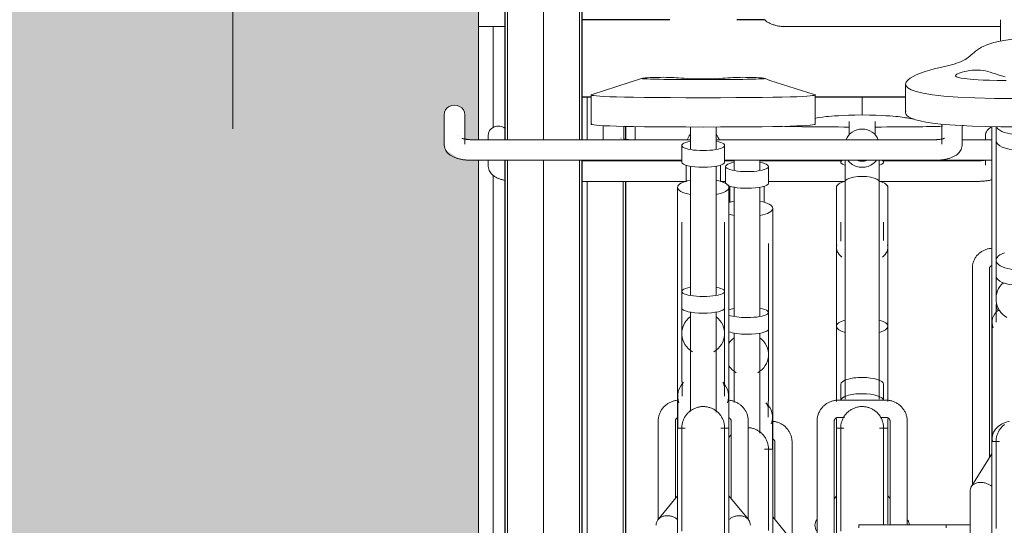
# Model space of a CAD drawing. Extents: x 50445 to 145605, y -10968 to 41989.
# Tile 234 of 256: x 96447 to 97595, y -1222 to -633. Entities that reach past the tile are written whole.
import ezdxf

# ---------------------------------------------------------------- set-up
doc = ezdxf.new("R2010")
doc.units = 0
doc.header["$LTSCALE"] = 414.30304
doc.header["$MEASUREMENT"] = 0
for name, pattern in [('gestippeld_2_', [6.35, 3.175, -3.175]), ('hartlijn-fijn', [6, 4, -1, 0, -1]), ('stramien', [22.225, 12.7, -3.175, 3.175, -3.175])]:
    doc.linetypes.add(name, pattern=pattern)
for name, color, linetype, lineweight in [('A-EQPM', 6, 'CONTINUOUS', 18), ('A-GENM', 6, 'CONTINUOUS', 18), ('S-BEAM', 4, 'CONTINUOUS', 18), ('S-COLS', 6, 'CONTINUOUS', 18), ('S-COLS-HIDN', 5, 'gestippeld_2_', 18), ('S-GRID', 1, 'CONTINUOUS', 18)]:
    doc.layers.add(name, color=color, linetype=linetype, lineweight=lineweight)

# ---------------------------------------------------------------- blocks, each defined once
blk = doc.blocks.new('42_KA leemstuc betonkolomafwerking - Type-V74-plotview doorsnede C C  -  1 op 100')
at = {"layer": 'A-GENM'}
h = blk.add_hatch(color=256, dxfattribs=at)
h.paths.add_polyline_path([(15248.7, -2480), (15802.7, -2480), (15802.7, -1463.7), (15783, -1462.6), (15779.8, -1461.4), (15766.3, -1452.9), (15764.4, -1450.6), (15763.6, -1444.9), (15762.8, -1434.1), (15763.2, -1407.8), (15766.3, -1402.8), (15771.7, -1399.9), (15777.9, -1399.9), (15783.3, -1402.8), (15786.4, -1407.8), (15786.8, -1410.7), (15786.8, -1439), (15794.8, -1439.8), (15802.7, -1439.8), (15802.7, -332.8), (15783, -331.7), (15779.8, -330.5), (15766.3, -322), (15764.4, -319.7), (15763.6, -314), (15762.8, -298.2), (15763.2, -276.9), (15766.3, -271.9), (15771.7, -268.9), (15777.9, -268.9), (15783.3, -271.9), (15786.4, -276.9), (15786.8, -279.8), (15786.8, -308.1), (15794.8, -308.9), (15802.7, -308.9), (15802.7, 530), (15248.7, 530), (15248.7, -2444.3)], flags=0)
h.paths.add_polyline_path([(15778.4, -1435.8), (15780.8, -1435.2), (15778.3, -1435.2)], flags=0)
h.paths.add_polyline_path([(15778.4, -304.9), (15780.8, -304.3), (15778.3, -304.3)], flags=0)
for p, q in [((15802.7, -332.7), (15802.7, -1439.8)), ((15802.7, -1463.6), (15802.7, -2480))]:
    blk.add_line(p, q, dxfattribs=at)
blk = doc.blocks.new('97_KA_gestapelde fietsenstalling 8 fietsen 1600x1900 - Type-V118-plotview doorsnede C C  -  1 op 100')
at = {"layer": 'A-EQPM'}
blk.add_line((15802.7, -1308.1), (15833.6, -1308.1), dxfattribs=at)
at = {"layer": 'S-COLS', "linetype": 'hartlijn-fijn'}
for p, q in [((15820, -1308.1), (15820, -1425.4)), ((15820, -1480.9), (15820, -2160))]:
    blk.add_line(p, q, dxfattribs=at)
blk = doc.blocks.new('97_KA_gestapelde fietsenstalling 8 fietsen 1600x1900 - Type-V119-plotview doorsnede C C  -  1 op 100')
at = {"layer": 'A-EQPM'}
for p, q in [((15985.4, -1424.5), (15985.4, -1439.8)), ((15813.9, -1435.2), (15813.9, -1439.9)), ((16393.9, -1435.2), (16393.9, -1440)), ((15813.9, -1463.6), (15813.9, -1469.4)), ((16039.8, -1464.3), (15923.5, -1464.3)), ((16100.9, -1464.3), (16089.7, -1464.3)), ((16100.9, -1463.7), (16100.9, -1475.7)), ((16225.1, -1464.3), (16130.8, -1464.3)), ((16130.9, -1475.7), (16130.9, -1463.7)), ((16385.9, -1464.3), (16275, -1464.3)), ((16393.9, -1463.6), (16393.9, -1469.4)), ((16090.9, -1471), (16090.9, -1490.4)), ((16140.9, -1490.4), (16140.9, -1471)), ((15923.5, -1488.3), (16044.9, -1488.3)), ((16085.1, -1488.3), (16090.9, -1488.3)), ((16140.8, -1488.3), (16229.8, -1488.3)), ((16270.3, -1488.3), (16385.9, -1488.3)), ((16100.9, -1495.1), (16100.9, -1645.3)), ((16130.9, -1645.3), (16130.9, -1495.1)), ((16096.4, -1511.9), (16095.9, -1513.1)), ((16145.9, -1622), (16145.9, -1519.8)), ((16140.9, -1641), (16140.9, -1560.5)), ((16145.9, -1800.1), (16145.9, -1589.3)), ((16140.9, -1660.4), (16140.9, -1641)), ((16140.9, -1690), (16140.9, -1660.4)), ((16100.9, -1665.1), (16100.9, -1745.9)), ((16130.9, -1781.5), (16130.9, -1665.1)), ((16140.9, -1741.9), (16140.9, -1690)), ((16140.9, -1741.9), (16140.9, -1734.4)), ((16140.6, -1763), (16140.6, -1747.8)), ((16145.6, -1800.1), (16145.6, -1763)), ((16145.9, -1800.1), (16136.3, -1800.1)), ((16145.9, -1800.1), (16145.9, -2104.9)), ((16148.4, -1791.8), (16148.4, -1882.2)), ((16168.4, -1906.7), (16168.4, -1791.8)), ((16168.5, -1906.8), (16145.9, -1879.2)), ((16376.2, -1888.3), (16348, -1888.3))]:
    blk.add_line(p, q, dxfattribs=at)
at = {"layer": 'A-EQPM', "flags": 128}
for points in [[(16392.4, -1463.8), (16391.9, -1463.9), (16391.3, -1463.9), (16390.8, -1464), (16390.2, -1464.1), (16389.6, -1464.1), (16388.9, -1464.2), (16388.3, -1464.2), (16387.7, -1464.2), (16387.1, -1464.3), (16386.4, -1464.3), (16385.9, -1464.3)], [(15813.9, -1469.4), (15814, -1471.1), (15814.3, -1472.7), (15814.7, -1474.2), (15815.3, -1475.6), (15816, -1476.9), (15816.7, -1478), (15817.5, -1479), (15818.3, -1479.9), (15819.1, -1480.7), (15819.9, -1481.4), (15820.8, -1482), (15821.6, -1482.6), (15822.4, -1483.1), (15823.2, -1483.6), (15824, -1484), (15824.8, -1484.4), (15825.7, -1484.8), (15826.5, -1485.1), (15827.3, -1485.4), (15828.2, -1485.7), (15829, -1486), (15829.9, -1486.2), (15830.8, -1486.5), (15831.6, -1486.7), (15832.5, -1486.9), (15833.4, -1487.1)], [(16401, -1486.5), (16400.2, -1486.7), (16399.3, -1486.9), (16398.4, -1487.1), (16397.5, -1487.3), (16396.6, -1487.4), (16395.7, -1487.6), (16394.7, -1487.7), (16393.8, -1487.8), (16392.9, -1487.9), (16391.9, -1488), (16391, -1488.1), (16390, -1488.1), (16389, -1488.2), (16388.1, -1488.2), (16387.1, -1488.3), (16386.2, -1488.3), (16385.9, -1488.3)], [(16095.9, -1494.6), (16095.9, -1495.7), (16095.9, -1496.8), (16095.9, -1497.9), (16095.9, -1499), (16095.9, -1500.2), (16095.9, -1501.3), (16095.9, -1502.5), (16095.9, -1503.6), (16095.9, -1504.8), (16095.9, -1506), (16095.9, -1507.1), (16095.9, -1508.3), (16095.9, -1509.4), (16095.9, -1510.6), (16095.9, -1511.7), (16095.9, -1512.8)], [(16135.9, -1512.2), (16135.9, -1511), (16135.9, -1509.9), (16135.9, -1508.8), (16135.9, -1507.6), (16135.9, -1506.5), (16135.9, -1505.3), (16135.9, -1504.1), (16135.9, -1503), (16135.9, -1501.8), (16135.9, -1500.7), (16135.9, -1499.5), (16135.9, -1498.4), (16135.9, -1497.3), (16135.9, -1496.1), (16135.9, -1495), (16135.9, -1493.9)], [(16168.4, -1791.8), (16168.4, -1790.8), (16168.3, -1789.8), (16168.2, -1788.8), (16168.1, -1787.9), (16167.9, -1786.9), (16167.6, -1785.9), (16167.4, -1785), (16167.1, -1784), (16166.7, -1783.1), (16166.3, -1782.2), (16165.9, -1781.3), (16165.5, -1780.4), (16165, -1779.6), (16164.4, -1778.8), (16163.9, -1777.9), (16163.3, -1777.2), (16162.7, -1776.4), (16162, -1775.7), (16161.3, -1775), (16160.6, -1774.3), (16159.9, -1773.6), (16159.1, -1773), (16158.3, -1772.4), (16157.5, -1771.9), (16156.7, -1771.3), (16155.8, -1770.8), (16155, -1770.4), (16154.1, -1770), (16153.2, -1769.6), (16152.3, -1769.2), (16151.4, -1768.9), (16150.4, -1768.6), (16149.5, -1768.4), (16148.5, -1768.1), (16147.6, -1768), (16146.6, -1767.8), (16145.6, -1767.7)], [(16117.6, -1775.2), (16118.6, -1775.2), (16119.6, -1775.4), (16120.6, -1775.5), (16121.6, -1775.7), (16122.5, -1776), (16123.5, -1776.3), (16124.5, -1776.6), (16125.4, -1777), (16126.3, -1777.4), (16127.2, -1777.8), (16128.1, -1778.3), (16128.9, -1778.8), (16129.8, -1779.3), (16130.6, -1779.9), (16131.4, -1780.5), (16132.2, -1781.1), (16132.9, -1781.8), (16133.6, -1782.5), (16134.3, -1783.2), (16135, -1784), (16135.6, -1784.7), (16136.2, -1785.5), (16136.8, -1786.4), (16137.3, -1787.2), (16137.8, -1788.1), (16138.3, -1789), (16138.7, -1789.9), (16139.1, -1790.8), (16139.5, -1791.7), (16139.8, -1792.7), (16140, -1793.6), (16140.3, -1794.6), (16140.5, -1795.6), (16140.6, -1796.6), (16140.8, -1797.6), (16140.9, -1798.6), (16140.9, -1799.6), (16140.9, -1800.1)], [(16094.7, -1786.8), (16095.3, -1786), (16095.8, -1785.2), (16096.5, -1784.4), (16097.1, -1783.6)], [(16145.9, -1788.2), (16146.1, -1788.3), (16146.3, -1788.4), (16146.4, -1788.5), (16146.6, -1788.6), (16146.8, -1788.7), (16146.9, -1788.8), (16147, -1789), (16147.2, -1789.1), (16147.3, -1789.2), (16147.4, -1789.4), (16147.5, -1789.5), (16147.6, -1789.6), (16147.7, -1789.8), (16147.8, -1789.9), (16147.9, -1790), (16148, -1790.2), (16148.1, -1790.3), (16148.1, -1790.5), (16148.2, -1790.6), (16148.2, -1790.8), (16148.3, -1790.9), (16148.3, -1791.1), (16148.3, -1791.2), (16148.4, -1791.3), (16148.4, -1791.5), (16148.4, -1791.6), (16148.4, -1791.8), (16148.4, -1791.8)], [(16140.9, -1894.9), (16140.9, -1886.2), (16140.9, -1877.9), (16140.9, -1870), (16140.9, -1862.4), (16140.9, -1855.2), (16140.9, -1848.4), (16140.9, -1842), (16140.9, -1836.1), (16140.9, -1830.5), (16140.9, -1825.5), (16140.9, -1820.8), (16140.9, -1816.6), (16140.9, -1812.9), (16140.9, -1809.6), (16140.9, -1806.8), (16140.9, -1804.5), (16140.9, -1802.7), (16140.9, -1801.4), (16140.9, -1800.5), (16140.9, -1800.1), (16140.9, -1800.1)], [(16140.9, -1800.1), (16140.9, -1800.3), (16140.9, -1801.1), (16140.9, -1802.3), (16140.9, -1804), (16140.9, -1806.2)], [(16140.9, -1800.5), (16140.9, -1800.1), (16140.9, -1800.1)]]:
    blk.add_lwpolyline(points, dxfattribs=at)
at = {"layer": 'A-EQPM'}
for centre, major_axis, ratio, start_param, end_param in [((15825.9, -1435.2), (12, 0), 0.939693, 0.860588, 3.141593), ((16405.9, -1435.2), (12, 0), 0.939693, 1.978494, 3.141593), ((16115.9, -1471), (25, 0), 0.237436, 2.220803, 4.712389), ((16115.9, -1471), (25, 0), 0.237436, 4.712389, 7.208051), ((16115.9, -1490.4), (25, 0), 0.237436, 4.712389, 6.283185), ((16115.9, -1490.4), (25, 0), 0.237436, 3.463886, 4.712389), ((16115.9, -1519.8), (30, 0), 0.320127, 2.094395, 2.354815), ((16115.9, -1519.8), (30, 0), 0.320127, 5.235988, 7.330383), ((16115.9, -1519.8), (30, 0), 0.320127, 3.926991, 4.18879), ((16115.9, -1641), (25, 0), 0.237436, 2.219192, 2.579762), ((16115.9, -1641), (25, 0), 0.237436, 4.712389, 7.203975), ((16115.9, -1641), (25, 0), 0.237436, 3.703423, 4.712389), ((16115.9, -1660.4), (25, 0), 0.237436, 3.690158, 4.712389), ((16115.9, -1660.4), (25, 0), 0.237436, 4.712389, 6.283185), ((16115.9, -1690), (25, 0), 0.978148, 2.220803, 2.579762), ((16115.9, -1690), (25, 0), 0.978148, 5.235988, 7.20753), ((16115.9, -1690), (25, 0), 0.978148, 3.703423, 4.18879), ((16115.9, -1763), (29.7, 0), 0.838671, 5.969026, 7.025028), ((16115.9, -1747.8), (24.7, 0), 0.838671, 6.146443, 6.414497)]:
    blk.add_ellipse(centre, major_axis=major_axis, ratio=ratio, start_param=start_param, end_param=end_param, dxfattribs=at)
blk.add_open_spline([(16140.9, -1741.9), (16140.9, -1743.1), (16140.8, -1745.4), (16140.2, -1748.1), (16139.8, -1749.7), (16139.7, -1750.1)], degree=3, knots=[0.5, 0.5, 0.5, 0.5, 0.54166667, 0.58333333, 0.59966448, 0.59966448, 0.59966448, 0.59966448], dxfattribs=at)
at = {"layer": 'S-COLS', "linetype": 'hartlijn-fijn'}
for p, q in [((15929.6, -1389.8), (15929.6, -1440)), ((15929.6, -1488.1), (15929.6, -1947.9))]:
    blk.add_line(p, q, dxfattribs=at)
at = {"layer": 'S-COLS', "lineweight": 25}
for p, q in [((15974.6, -1439.5), (15974.6, -1424.3)), ((15974.6, -1947.9), (15974.6, -1488.1))]:
    blk.add_line(p, q, dxfattribs=at)
at = {"layer": 'S-COLS-HIDN'}
blk.add_line((15971.6, -1488.1), (15971.6, -1947.9), dxfattribs=at)
blk = doc.blocks.new('97_KA_gestapelde fietsenstalling 16 fietsen 1600x2900 - Type-V123-plotview doorsnede C C  -  1 op 100')
at = {"layer": 'A-EQPM'}
for p, q in [((16161.2, -1308.1), (16411.8, -1308.1)), ((15992.8, -1368.4), (15935.4, -1387)), ((16051.7, -1369.6), (16077.9, -1369.6)), ((16300.7, -1375.3), (16300.7, -1408.2)), ((15934.3, -1387.6), (15934.3, -1421.6)), ((16195.3, -1421.6), (16195.3, -1387.6)), ((16250.1, -1410.8), (16250.1, -1389.8)), ((15762.8, -1410.7), (15762.8, -1444.9)), ((15786.8, -1444.9), (15786.8, -1410.7)), ((16235.1, -1418.5), (16235.1, -1433.9)), ((16265.1, -1433.9), (16265.1, -1418.5)), ((16342.8, -1421.5), (16342.8, -1444.9)), ((16366.8, -1444.9), (16366.8, -1423.3)), ((15948.1, -1423.4), (15948.1, -1440)), ((15972.1, -1440.1), (15972.1, -1424.2)), ((16049.8, -1425), (16049.8, -1451.2)), ((16079.8, -1451.2), (16079.8, -1425)), ((16401.2, -1424.5), (16401.2, -1452.3)), ((16401.2, -1424.5), (16401.2, -1791.4)), ((16406.2, -1424.6), (16406.2, -1440.7)), ((16049.8, -1439.8), (15794.8, -1439.8)), ((15968.9, -1438.1), (15969, -1438.1)), ((16334.8, -1439.8), (16079.8, -1439.8)), ((16401.2, -1439.8), (16366.8, -1439.8)), ((16406.2, -1440.7), (16406.2, -1580.2)), ((16039.8, -1446.5), (16039.8, -1466)), ((16089.8, -1466), (16089.8, -1446.5)), ((15794.8, -1463.8), (16039.8, -1463.8)), ((16089.7, -1463.8), (16334.8, -1463.8)), ((16225.1, -1463.7), (16225.1, -1466)), ((16275.1, -1466), (16275.1, -1463.7)), ((16334.8, -1463.8), (16401.2, -1463.8)), ((16049.8, -1470.6), (16049.8, -1620.8)), ((16079.8, -1621.2), (16079.8, -1470.6)), ((16045.3, -1487.4), (16044.8, -1488.7)), ((16230.1, -1488.8), (16230.1, -1741.8)), ((16270.1, -1741.8), (16270.1, -1488.8)), ((16034.8, -1495.3), (16034.8, -1597.5)), ((16094.8, -1597.5), (16094.8, -1495.3)), ((16220.1, -1495.3), (16220.1, -1657.1)), ((16280.1, -1657.1), (16280.1, -1495.3)), ((16039.8, -1536), (16039.8, -1616.5)), ((16089.8, -1616.5), (16089.8, -1536)), ((16225.1, -1536), (16225.1, -1558.1)), ((16275.1, -1557.3), (16275.1, -1536)), ((16034.8, -1564.9), (16034.8, -1775.6)), ((16094.8, -1775.6), (16094.8, -1564.9)), ((16220.1, -1564.9), (16220.1, -1603.4)), ((16280.1, -1603.4), (16280.1, -1564.9)), ((16406.2, -1568.6), (16406.2, -1568.4)), ((16406.2, -1580.2), (16406.2, -1598.3)), ((16378.7, -1588.9), (16378.7, -1841.9)), ((16398.7, -1810), (16398.7, -1588.9)), ((16406.2, -1598.3), (16406.2, -1625.1)), ((16039.8, -1616.5), (16039.8, -1635.9)), ((16089.8, -1635.9), (16089.8, -1616.5)), ((16039.8, -1635.9), (16039.8, -1665.5)), ((16049.8, -1640.6), (16049.8, -1756.2)), ((16079.8, -1757.1), (16079.8, -1640.6)), ((16089.8, -1665.5), (16089.8, -1635.9)), ((16406.5, -1632.6), (16406.5, -1652.3)), ((16401.5, -1652.3), (16401.5, -1787.4)), ((16220.1, -1657.4), (16220.1, -1744.6)), ((16280.1, -1744.6), (16280.1, -1657.4)), ((16039.8, -1665.5), (16039.8, -1717.5)), ((16089.8, -1717.5), (16089.8, -1665.5)), ((16039.8, -1709.9), (16039.8, -1717.5)), ((16089.8, -1717.5), (16089.8, -1709.9)), ((16040.2, -1723.3), (16040.2, -1738.5)), ((16089.5, -1738.5), (16089.5, -1723.3)), ((16225.1, -1724.7), (16225.1, -1743.6)), ((16275.1, -1743.6), (16275.1, -1724.7)), ((16035.2, -1738.5), (16035.2, -1775.6)), ((16094.5, -1775.7), (16094.5, -1738.5)), ((16277.6, -1743.1), (16222.6, -1743.1)), ((16012.3, -1767.3), (16012.3, -1882.2)), ((16032.3, -1857.8), (16032.3, -1767.3)), ((16097.3, -1767.3), (16097.3, -1857.8)), ((16117.3, -1882.2), (16117.3, -1767.3)), ((16197.6, -1767.3), (16197.6, -2074.5)), ((16217.6, -2037), (16217.6, -1767.3)), ((16220.1, -1764.7), (16220.1, -1775.6)), ((16222.6, -1763.2), (16229.4, -1763.2)), ((16271.4, -1763.2), (16277.6, -1763.2)), ((16280.1, -1775.6), (16280.1, -1764.7)), ((16282.6, -1767.3), (16282.6, -1888.3)), ((16302.6, -1888.3), (16302.6, -1767.3)), ((16043.6, -1775.6), (16034.8, -1775.6)), ((16034.8, -2080.4), (16034.8, -1775.6)), ((16094.8, -1775.6), (16085.2, -1775.6)), ((16094.8, -1775.6), (16094.8, -2080.4)), ((16228.7, -1775.6), (16220.1, -1775.6)), ((16220.1, -2080.4), (16220.1, -1775.6)), ((16280.1, -1775.6), (16270.5, -1775.6)), ((16280.1, -1775.6), (16280.1, -1887.3)), ((16407, -1791.4), (16401.2, -1791.4)), ((16401.2, -2159.6), (16401.2, -1791.4)), ((16410.3, -1791.4), (16407.1, -1791.4)), ((16401.2, -1805.8), (16377.3, -1843.9)), ((16376.2, -1847.8), (16376.2, -2089.6)), ((16034.8, -1854.7), (16012.2, -1882.3)), ((16117.5, -1882.3), (16094.8, -1854.7)), ((16220.1, -1854.7), (16217.5, -1857.9)), ((16282.6, -1857.7), (16280.1, -1854.7)), ((16348, -1888.3), (16246.4, -1888.3)), ((16246.4, -1888.3), (16246.4, -1891.7)), ((16348, -1891.7), (16348, -1888.3))]:
    blk.add_line(p, q, dxfattribs=at)
at = {"layer": 'A-EQPM', "flags": 128}
for points in [[(16135.7, -1299.6), (16136.5, -1300.3), (16137.3, -1301), (16138.2, -1301.7), (16139.1, -1302.3), (16139.9, -1302.8), (16140.8, -1303.3), (16141.8, -1303.8), (16142.7, -1304.3), (16143.6, -1304.7), (16144.6, -1305.1), (16145.5, -1305.5), (16146.5, -1305.8), (16147.5, -1306.1), (16148.5, -1306.4), (16149.5, -1306.7), (16150.5, -1307), (16151.5, -1307.2), (16152.5, -1307.4), (16153.6, -1307.6), (16154.6, -1307.7), (16155.6, -1307.8), (16156.7, -1307.9), (16157.7, -1308), (16158.8, -1308.1), (16159.8, -1308.1), (16160.9, -1308.1), (16161.2, -1308.1)], [(16411.2, -1300), (16411.2, -1300.7), (16411.2, -1301.6), (16411.2, -1302.4), (16411.2, -1303.3), (16411.2, -1304.2), (16411.2, -1305.1), (16411.2, -1306.1), (16411.2, -1307), (16411.2, -1308.1), (16411.2, -1309.1), (16411.2, -1310.1), (16411.2, -1311.2), (16411.2, -1312.3), (16411.2, -1313.4), (16411.2, -1314.5), (16411.2, -1315.6), (16411.2, -1316.8), (16411.2, -1317.9), (16411.2, -1319.1), (16411.2, -1320.2), (16411.2, -1321.4), (16411.2, -1322.5), (16411.2, -1323.7), (16411.2, -1324.9)], [(16194.3, -1387), (16142.6, -1370.7), (16136.9, -1368.4)], [(15762.8, -1444.9), (15762.9, -1446.6), (15763.2, -1448.2), (15763.7, -1449.8), (15764.2, -1451.2), (15764.9, -1452.4), (15765.6, -1453.6), (15766.4, -1454.6), (15767.2, -1455.5), (15768, -1456.2), (15768.9, -1456.9), (15769.7, -1457.6), (15770.5, -1458.1), (15771.3, -1458.6), (15772.1, -1459.1), (15773, -1459.5), (15773.8, -1459.9), (15774.6, -1460.3), (15775.4, -1460.6), (15776.3, -1461), (15777.1, -1461.2), (15778, -1461.5), (15778.8, -1461.8), (15779.7, -1462), (15780.6, -1462.2), (15781.4, -1462.4), (15782.3, -1462.6), (15783.2, -1462.8), (15784.2, -1462.9), (15785.1, -1463.1), (15786, -1463.2), (15786.9, -1463.3), (15787.9, -1463.4), (15788.8, -1463.5), (15789.8, -1463.6), (15790.7, -1463.7), (15791.7, -1463.7), (15792.6, -1463.8), (15793.6, -1463.8), (15794.6, -1463.8), (15794.8, -1463.8)], [(15783.6, -1438), (15783.6, -1438.1), (15783.7, -1438.1), (15783.9, -1438.2), (15784, -1438.2), (15784.2, -1438.3), (15784.5, -1438.4), (15784.8, -1438.5), (15785.1, -1438.6), (15785.5, -1438.7), (15785.9, -1438.8), (15786.3, -1438.9), (15786.8, -1439), (15787.3, -1439.1), (15787.8, -1439.2), (15788.3, -1439.3), (15788.8, -1439.4), (15789.4, -1439.5), (15790, -1439.5), (15790.6, -1439.6), (15791.2, -1439.6), (15791.8, -1439.7), (15792.4, -1439.7), (15793, -1439.8), (15793.7, -1439.8), (15794.3, -1439.8), (15794.8, -1439.8)], [(15972, -1439), (15972.5, -1439.1), (15973, -1439.2), (15973.5, -1439.3), (15974.1, -1439.4), (15974.6, -1439.5), (15975.2, -1439.5), (15975.8, -1439.6), (15976.4, -1439.6), (15977, -1439.7), (15977.6, -1439.7), (15978.3, -1439.8), (15978.9, -1439.8), (15979.5, -1439.8), (15980.1, -1439.8)], [(16346, -1438), (16346, -1438.1), (16345.9, -1438.1), (16345.8, -1438.2), (16345.6, -1438.2), (16345.4, -1438.3), (16345.1, -1438.4), (16344.8, -1438.5), (16344.5, -1438.6), (16344.1, -1438.7), (16343.7, -1438.8), (16343.3, -1438.9), (16342.9, -1439), (16342.4, -1439.1), (16341.9, -1439.2), (16341.4, -1439.3), (16340.8, -1439.4), (16340.3, -1439.5), (16339.7, -1439.5), (16339.1, -1439.6), (16338.5, -1439.6), (16337.9, -1439.7), (16337.3, -1439.7), (16336.6, -1439.8), (16336, -1439.8), (16335.4, -1439.8), (16334.8, -1439.8)], [(16366.8, -1444.9), (16366.7, -1446.6), (16366.4, -1448.2), (16366, -1449.8), (16365.4, -1451.2), (16364.8, -1452.4), (16364, -1453.6), (16363.2, -1454.6), (16362.4, -1455.5), (16361.6, -1456.2), (16360.8, -1456.9), (16360, -1457.6), (16359.2, -1458.1), (16358.3, -1458.6), (16357.5, -1459.1), (16356.7, -1459.5), (16355.9, -1459.9), (16355.1, -1460.3), (16354.2, -1460.6), (16353.4, -1461), (16352.5, -1461.2), (16351.7, -1461.5), (16350.8, -1461.8), (16350, -1462), (16349.1, -1462.2), (16348.2, -1462.4), (16347.3, -1462.6), (16346.4, -1462.8), (16345.5, -1462.9), (16344.6, -1463.1), (16343.7, -1463.2), (16342.7, -1463.3), (16341.8, -1463.4), (16340.8, -1463.5), (16339.9, -1463.6), (16338.9, -1463.7), (16338, -1463.7), (16337, -1463.8), (16336.1, -1463.8), (16335.1, -1463.8), (16334.8, -1463.8)], [(15977.9, -1463.8), (15978.9, -1463.8), (15979.8, -1463.8), (15980.1, -1463.8)], [(16230.1, -1488.8), (16230.1, -1487.7), (16230.1, -1486.6), (16230.1, -1485.4), (16230.1, -1484.3), (16230.1, -1483.1), (16230.1, -1482), (16230.1, -1480.8), (16230.1, -1479.7), (16230.1, -1478.5), (16230.1, -1477.3), (16230.1, -1476.2), (16230.1, -1475), (16230.1, -1473.9), (16230.1, -1472.8), (16230.1, -1471.7), (16230.1, -1470.6), (16230.1, -1469.5), (16230.1, -1468.4), (16230.1, -1467.3), (16230.1, -1466.3), (16230.1, -1465.3), (16230.1, -1464.3), (16230.1, -1463.3)], [(16270.1, -1463.9), (16270.1, -1464.9), (16270.1, -1465.9), (16270.1, -1466.9), (16270.1, -1467.9), (16270.1, -1469), (16270.1, -1470.1), (16270.1, -1471.2), (16270.1, -1472.3), (16270.1, -1473.4), (16270.1, -1474.6), (16270.1, -1475.7), (16270.1, -1476.9), (16270.1, -1478), (16270.1, -1479.2), (16270.1, -1480.3), (16270.1, -1481.5), (16270.1, -1482.6), (16270.1, -1483.8), (16270.1, -1484.9), (16270.1, -1486.1), (16270.1, -1487.2), (16270.1, -1488.3), (16270.1, -1488.8)], [(16044.8, -1470.1), (16044.8, -1471.2), (16044.8, -1472.3), (16044.8, -1473.4), (16044.8, -1474.6), (16044.8, -1475.7), (16044.8, -1476.9), (16044.8, -1478), (16044.8, -1479.2), (16044.8, -1480.3), (16044.8, -1481.5), (16044.8, -1482.6), (16044.8, -1483.8), (16044.8, -1484.9), (16044.8, -1486.1), (16044.8, -1487.2), (16044.8, -1488.3)], [(16084.8, -1487.7), (16084.8, -1486.6), (16084.8, -1485.4), (16084.8, -1484.3), (16084.8, -1483.1), (16084.8, -1482), (16084.8, -1480.8), (16084.8, -1479.7), (16084.8, -1478.5), (16084.8, -1477.3), (16084.8, -1476.2), (16084.8, -1475), (16084.8, -1473.9), (16084.8, -1472.8), (16084.8, -1471.7), (16084.8, -1470.6), (16084.8, -1469.5)], [(16230.1, -1488.8), (16230.8, -1487.2), (16232.8, -1485.7), (16235.9, -1484.4), (16240.1, -1483.4), (16244.9, -1482.7), (16250.1, -1482.5)], [(16250.1, -1482.5), (16255.3, -1482.7), (16260.1, -1483.4), (16264.2, -1484.4), (16267.4, -1485.7), (16269.4, -1487.2), (16270.1, -1488.8)], [(16400.9, -1566.2), (16399.9, -1566.3), (16399, -1566.4), (16398.1, -1566.6), (16397.1, -1566.8), (16396.2, -1567), (16395.3, -1567.3), (16394.4, -1567.6), (16393.5, -1568), (16392.7, -1568.3), (16391.8, -1568.7), (16391, -1569.2), (16390.2, -1569.6), (16389.3, -1570.1), (16388.6, -1570.6), (16387.8, -1571.2), (16387, -1571.8), (16386.3, -1572.4), (16385.6, -1573.1), (16384.9, -1573.7), (16384.3, -1574.4), (16383.6, -1575.2), (16383.1, -1575.9), (16382.5, -1576.7), (16382, -1577.5), (16381.5, -1578.3), (16381, -1579.2), (16380.6, -1580.1), (16380.2, -1581), (16379.9, -1581.9), (16379.6, -1582.8), (16379.3, -1583.8), (16379.1, -1584.7), (16378.9, -1585.7), (16378.8, -1586.6), (16378.7, -1587.6), (16378.7, -1588.6), (16378.7, -1588.9)], [(16398.7, -1588.9), (16398.7, -1588.8), (16398.7, -1588.8), (16398.7, -1588.7), (16398.7, -1588.7), (16398.7, -1588.6), (16398.7, -1588.6), (16398.7, -1588.5), (16398.8, -1588.4), (16398.8, -1588.4), (16398.8, -1588.3), (16398.9, -1588.2), (16398.9, -1588.1), (16399, -1588), (16399, -1587.9), (16399.1, -1587.8), (16399.2, -1587.7), (16399.3, -1587.6), (16399.4, -1587.5), (16399.5, -1587.4), (16399.6, -1587.3), (16399.8, -1587.2), (16399.9, -1587.1), (16400.1, -1587), (16400.2, -1586.9), (16400.4, -1586.8), (16400.6, -1586.7), (16400.8, -1586.6), (16401, -1586.5), (16401.2, -1586.4)], [(16034.4, -1743.3), (16033.4, -1743.4), (16032.5, -1743.6), (16031.5, -1743.8), (16030.6, -1744.1), (16029.6, -1744.3), (16028.7, -1744.6), (16027.8, -1745), (16026.9, -1745.4), (16026, -1745.8), (16025.1, -1746.2), (16024.3, -1746.7), (16023.4, -1747.2), (16022.6, -1747.8), (16021.8, -1748.4), (16021.1, -1749), (16020.3, -1749.6), (16019.6, -1750.3), (16018.9, -1751), (16018.2, -1751.7), (16017.6, -1752.5), (16017, -1753.2), (16016.4, -1754.1), (16015.9, -1754.9), (16015.4, -1755.7), (16014.9, -1756.6), (16014.5, -1757.5), (16014.1, -1758.4), (16013.7, -1759.3), (16013.4, -1760.2), (16013.1, -1761.2), (16012.9, -1762.2), (16012.7, -1763.1), (16012.6, -1764.1), (16012.4, -1765.1), (16012.4, -1766.1), (16012.3, -1767.1), (16012.3, -1767.3)], [(16117.3, -1767.3), (16117.3, -1766.3), (16117.2, -1765.4), (16117.1, -1764.4), (16117, -1763.4), (16116.8, -1762.4), (16116.6, -1761.5), (16116.3, -1760.5), (16116, -1759.6), (16115.7, -1758.6), (16115.3, -1757.7), (16114.9, -1756.8), (16114.4, -1756), (16113.9, -1755.1), (16113.4, -1754.3), (16112.8, -1753.5), (16112.2, -1752.7), (16111.6, -1751.9), (16110.9, -1751.2), (16110.3, -1750.5), (16109.5, -1749.8), (16108.8, -1749.1), (16108, -1748.5), (16107.3, -1747.9), (16106.5, -1747.4), (16105.6, -1746.9), (16104.8, -1746.4), (16103.9, -1745.9), (16103, -1745.5), (16102.1, -1745.1), (16101.2, -1744.7), (16100.3, -1744.4), (16099.4, -1744.1), (16098.4, -1743.9), (16097.4, -1743.7), (16096.5, -1743.5), (16095.5, -1743.3), (16094.5, -1743.2)], [(16222.6, -1743.1), (16221.6, -1743.2), (16220.6, -1743.2), (16219.6, -1743.3), (16218.7, -1743.4), (16217.7, -1743.6), (16216.8, -1743.8), (16215.8, -1744.1), (16214.9, -1744.3), (16213.9, -1744.6), (16213, -1745), (16212.1, -1745.4), (16211.2, -1745.8), (16210.4, -1746.2), (16209.5, -1746.7), (16208.7, -1747.2), (16207.9, -1747.8), (16207.1, -1748.4), (16206.3, -1749), (16205.6, -1749.6), (16204.8, -1750.3), (16204.2, -1751), (16203.5, -1751.7), (16202.9, -1752.5), (16202.3, -1753.2), (16201.7, -1754.1), (16201.1, -1754.9), (16200.6, -1755.7), (16200.2, -1756.6), (16199.7, -1757.5), (16199.3, -1758.4), (16199, -1759.3), (16198.7, -1760.2), (16198.4, -1761.2), (16198.2, -1762.2), (16198, -1763.1), (16197.8, -1764.1), (16197.7, -1765.1), (16197.6, -1766.1), (16197.6, -1767.1), (16197.6, -1767.3)], [(16302.6, -1767.3), (16302.6, -1766.3), (16302.5, -1765.4), (16302.4, -1764.4), (16302.2, -1763.4), (16302.1, -1762.4), (16301.8, -1761.5), (16301.6, -1760.5), (16301.3, -1759.6), (16300.9, -1758.6), (16300.5, -1757.7), (16300.1, -1756.8), (16299.6, -1756), (16299.1, -1755.1), (16298.6, -1754.3), (16298.1, -1753.5), (16297.5, -1752.7), (16296.8, -1751.9), (16296.2, -1751.2), (16295.5, -1750.5), (16294.8, -1749.8), (16294.1, -1749.1), (16293.3, -1748.5), (16292.5, -1747.9), (16291.7, -1747.4), (16290.9, -1746.9), (16290, -1746.4), (16289.2, -1745.9), (16288.3, -1745.5), (16287.4, -1745.1), (16286.5, -1744.7), (16285.5, -1744.4), (16284.6, -1744.1), (16283.7, -1743.9), (16282.7, -1743.7), (16281.7, -1743.5), (16280.8, -1743.3), (16279.8, -1743.2), (16278.8, -1743.2), (16277.8, -1743.2), (16277.6, -1743.1)], [(16039.8, -1775.6), (16039.8, -1774.6), (16039.9, -1773.6), (16040, -1772.6), (16040.1, -1771.6), (16040.3, -1770.6), (16040.5, -1769.7), (16040.8, -1768.7), (16041.1, -1767.8), (16041.4, -1766.8), (16041.8, -1765.9), (16042.2, -1765), (16042.7, -1764.1), (16043.1, -1763.2), (16043.6, -1762.3), (16044.2, -1761.5), (16044.8, -1760.7), (16045.4, -1759.9), (16046, -1759.1), (16046.7, -1758.4), (16047.4, -1757.7), (16048.1, -1757), (16048.9, -1756.3), (16049.7, -1755.7), (16050.5, -1755.1), (16051.3, -1754.6), (16052.2, -1754.1), (16053, -1753.6), (16053.9, -1753.1), (16054.8, -1752.7), (16055.8, -1752.3), (16056.7, -1752), (16057.7, -1751.7), (16058.6, -1751.4), (16059.6, -1751.2), (16060.6, -1751), (16061.6, -1750.8), (16062.6, -1750.7), (16063.6, -1750.6), (16064.6, -1750.6), (16065.6, -1750.6), (16066.6, -1750.7), (16067.6, -1750.8), (16068.5, -1750.9), (16069.5, -1751.1), (16070.5, -1751.3), (16071.5, -1751.5), (16072.4, -1751.8)], [(16072.4, -1751.8), (16073.4, -1752.1), (16074.3, -1752.5), (16075.2, -1752.9), (16076.1, -1753.3), (16077, -1753.8), (16077.9, -1754.3), (16078.7, -1754.8), (16079.5, -1755.4), (16080.3, -1756), (16081.1, -1756.6), (16081.9, -1757.3), (16082.6, -1758), (16083.3, -1758.7), (16083.9, -1759.5), (16084.6, -1760.3), (16085.2, -1761.1), (16085.7, -1761.9), (16086.3, -1762.7), (16086.7, -1763.6), (16087.2, -1764.5), (16087.6, -1765.4), (16088, -1766.3), (16088.4, -1767.2), (16088.7, -1768.2), (16089, -1769.2), (16089.2, -1770.1), (16089.4, -1771.1), (16089.6, -1772.1), (16089.7, -1773.1), (16089.8, -1774.1), (16089.8, -1775.1), (16089.8, -1775.6)], [(16225.1, -1775.6), (16225.1, -1774.6), (16225.2, -1773.6), (16225.3, -1772.6), (16225.4, -1771.6), (16225.6, -1770.6), (16225.8, -1769.7), (16226.1, -1768.7), (16226.3, -1767.8), (16226.7, -1766.8), (16227.1, -1765.9), (16227.5, -1765), (16227.9, -1764.1), (16228.4, -1763.2), (16228.9, -1762.3), (16229.4, -1761.5), (16230, -1760.7), (16230.6, -1759.9), (16231.3, -1759.1), (16232, -1758.4), (16232.7, -1757.7), (16233.4, -1757), (16234.1, -1756.3), (16234.9, -1755.7), (16235.7, -1755.1), (16236.6, -1754.6), (16237.4, -1754.1), (16238.3, -1753.6), (16239.2, -1753.1), (16240.1, -1752.7), (16241, -1752.3), (16242, -1752), (16242.9, -1751.7), (16243.9, -1751.4), (16244.8, -1751.2), (16245.8, -1751), (16246.8, -1750.8), (16247.8, -1750.7), (16248.8, -1750.6), (16249.8, -1750.6), (16250.8, -1750.6), (16251.8, -1750.7), (16252.8, -1750.8), (16253.8, -1750.9), (16254.8, -1751.1), (16255.8, -1751.3), (16256.7, -1751.5), (16257.7, -1751.8), (16258.6, -1752.1), (16259.6, -1752.5), (16260.5, -1752.9), (16261.4, -1753.3), (16262.3, -1753.8), (16263.1, -1754.3), (16264, -1754.8), (16264.8, -1755.4), (16265.6, -1756), (16266.4, -1756.6), (16267.1, -1757.3), (16267.8, -1758), (16268.5, -1758.7), (16269.2, -1759.5), (16269.8, -1760.3), (16270.4, -1761.1), (16271, -1761.9), (16271.5, -1762.7), (16272, -1763.6), (16272.5, -1764.5), (16272.9, -1765.4), (16273.3, -1766.3), (16273.6, -1767.2), (16273.9, -1768.2), (16274.2, -1769.2), (16274.5, -1770.1), (16274.7, -1771.1), (16274.8, -1772.1), (16274.9, -1773.1), (16275, -1774.1), (16275.1, -1775.1), (16275.1, -1775.6)], [(16032.3, -1767.3), (16032.3, -1767.2), (16032.3, -1767), (16032.4, -1766.9), (16032.4, -1766.8), (16032.4, -1766.6), (16032.4, -1766.5), (16032.5, -1766.3), (16032.5, -1766.2), (16032.6, -1766), (16032.6, -1765.9), (16032.7, -1765.7), (16032.8, -1765.6), (16032.9, -1765.5), (16033, -1765.3), (16033, -1765.2), (16033.2, -1765), (16033.3, -1764.9), (16033.4, -1764.8), (16033.5, -1764.7), (16033.6, -1764.5), (16033.8, -1764.4), (16033.9, -1764.3), (16034.1, -1764.2), (16034.2, -1764.1), (16034.4, -1763.9), (16034.6, -1763.8), (16034.8, -1763.7)], [(16094.8, -1763.7), (16095, -1763.8), (16095.2, -1763.9), (16095.4, -1764), (16095.5, -1764.1), (16095.7, -1764.2), (16095.8, -1764.4), (16096, -1764.5), (16096.1, -1764.6), (16096.2, -1764.7), (16096.4, -1764.9), (16096.5, -1765), (16096.6, -1765.1), (16096.7, -1765.3), (16096.8, -1765.4), (16096.9, -1765.6), (16096.9, -1765.7), (16097, -1765.9), (16097.1, -1766), (16097.1, -1766.1), (16097.2, -1766.3), (16097.2, -1766.4), (16097.2, -1766.6), (16097.3, -1766.7), (16097.3, -1766.9), (16097.3, -1767), (16097.3, -1767.1), (16097.3, -1767.3), (16097.3, -1767.3)], [(16217.6, -1767.3), (16217.6, -1767.2), (16217.6, -1767), (16217.6, -1766.9), (16217.6, -1766.8), (16217.7, -1766.6), (16217.7, -1766.5), (16217.7, -1766.3), (16217.8, -1766.2), (16217.8, -1766), (16217.9, -1765.9), (16218, -1765.7), (16218, -1765.6), (16218.1, -1765.5), (16218.2, -1765.3), (16218.3, -1765.2), (16218.4, -1765), (16218.5, -1764.9), (16218.6, -1764.8), (16218.8, -1764.7), (16218.9, -1764.5), (16219, -1764.4), (16219.2, -1764.3), (16219.3, -1764.2), (16219.5, -1764.1), (16219.7, -1763.9), (16219.8, -1763.8), (16220, -1763.7), (16220.2, -1763.7), (16220.4, -1763.6), (16220.6, -1763.5), (16220.8, -1763.4), (16221, -1763.4), (16221.2, -1763.3), (16221.4, -1763.3), (16221.6, -1763.2), (16221.9, -1763.2), (16222.1, -1763.2), (16222.3, -1763.2), (16222.5, -1763.2), (16222.6, -1763.2)], [(16277.6, -1763.2), (16277.8, -1763.2), (16278, -1763.2), (16278.2, -1763.2), (16278.5, -1763.2), (16278.7, -1763.3), (16278.9, -1763.3), (16279.1, -1763.4), (16279.3, -1763.4), (16279.5, -1763.5), (16279.7, -1763.6), (16279.9, -1763.6), (16280.1, -1763.7), (16280.3, -1763.8), (16280.4, -1763.9), (16280.6, -1764), (16280.8, -1764.1), (16280.9, -1764.2), (16281.1, -1764.4), (16281.2, -1764.5), (16281.4, -1764.6), (16281.5, -1764.7), (16281.6, -1764.9), (16281.7, -1765), (16281.8, -1765.1), (16281.9, -1765.3), (16282, -1765.4), (16282.1, -1765.6), (16282.2, -1765.7), (16282.2, -1765.9), (16282.3, -1766), (16282.4, -1766.1), (16282.4, -1766.3), (16282.5, -1766.4), (16282.5, -1766.6), (16282.5, -1766.7), (16282.5, -1766.9), (16282.6, -1767), (16282.6, -1767.1), (16282.6, -1767.3), (16282.6, -1767.3)], [(16406.2, -1791.4), (16406.2, -1790.4), (16406.3, -1789.4), (16406.4, -1788.4), (16406.5, -1787.4), (16406.7, -1786.5), (16406.9, -1785.5), (16407.2, -1784.5), (16407.4, -1783.6), (16407.8, -1782.6), (16408.2, -1781.7), (16408.6, -1780.8), (16409, -1779.9), (16409.5, -1779), (16410, -1778.1), (16410.5, -1777.3), (16411.1, -1776.5), (16411.7, -1775.7), (16412.4, -1774.9), (16413.1, -1774.2), (16413.8, -1773.5), (16414.5, -1772.8), (16415.3, -1772.1), (16416, -1771.5)], [(16039.8, -1782.4), (16039.8, -1780.1), (16039.8, -1778.2), (16039.8, -1776.9), (16039.8, -1776), (16039.8, -1775.6), (16039.8, -1775.6)], [(16039.8, -1775.6), (16039.8, -1775.9), (16039.8, -1776.6), (16039.8, -1777.8), (16039.8, -1779.5), (16039.8, -1781.7), (16039.8, -1784.4), (16039.8, -1787.5), (16039.8, -1791.1), (16039.8, -1795.2), (16039.8, -1799.7), (16039.8, -1804.6), (16039.8, -1810.1), (16039.8, -1815.9), (16039.8, -1822.2), (16039.8, -1828.9), (16039.8, -1835.9), (16039.8, -1843.4), (16039.8, -1851.3), (16039.8, -1859.5), (16039.8, -1868.1), (16039.8, -1877), (16039.8, -1886.2), (16039.8, -1895.8)], [(16039.8, -1776), (16039.8, -1775.6), (16039.8, -1775.6)], [(16089.8, -1898.4), (16089.8, -1888.8), (16089.8, -1879.4), (16089.8, -1870.4), (16089.8, -1861.8), (16089.8, -1853.5), (16089.8, -1845.5), (16089.8, -1837.9), (16089.8, -1830.7), (16089.8, -1823.9), (16089.8, -1817.6), (16089.8, -1811.6), (16089.8, -1806.1), (16089.8, -1801), (16089.8, -1796.3), (16089.8, -1792.1), (16089.8, -1788.4), (16089.8, -1785.2), (16089.8, -1782.4), (16089.8, -1780.1), (16089.8, -1778.2), (16089.8, -1776.9), (16089.8, -1776), (16089.8, -1775.6), (16089.8, -1775.6)], [(16089.8, -1775.6), (16089.8, -1775.9), (16089.8, -1776.6), (16089.8, -1777.8), (16089.8, -1779.5), (16089.8, -1781.7)], [(16089.8, -1776), (16089.8, -1775.6), (16089.8, -1775.6)], [(16225.1, -1776), (16225.1, -1775.6), (16225.1, -1775.6)], [(16225.1, -1782.4), (16225.1, -1780.1), (16225.1, -1778.2), (16225.1, -1776.9), (16225.1, -1776), (16225.1, -1775.6), (16225.1, -1775.6)], [(16225.1, -1775.6), (16225.1, -1775.9), (16225.1, -1776.6), (16225.1, -1777.8), (16225.1, -1779.5), (16225.1, -1781.7), (16225.1, -1784.4), (16225.1, -1787.5), (16225.1, -1791.1), (16225.1, -1795.2), (16225.1, -1799.7), (16225.1, -1804.6), (16225.1, -1810.1), (16225.1, -1815.9), (16225.1, -1822.2), (16225.1, -1828.9), (16225.1, -1835.9), (16225.1, -1843.4), (16225.1, -1851.3), (16225.1, -1859.5), (16225.1, -1868.1), (16225.1, -1877), (16225.1, -1886.2), (16225.1, -1895.8)], [(16275.1, -1776), (16275.1, -1775.6), (16275.1, -1775.6)], [(16275.1, -1888.3), (16275.1, -1879.4), (16275.1, -1870.4), (16275.1, -1861.8), (16275.1, -1853.5), (16275.1, -1845.5), (16275.1, -1837.9), (16275.1, -1830.7), (16275.1, -1823.9), (16275.1, -1817.6), (16275.1, -1811.6), (16275.1, -1806.1), (16275.1, -1801), (16275.1, -1796.3), (16275.1, -1792.1), (16275.1, -1788.4), (16275.1, -1785.2), (16275.1, -1782.4), (16275.1, -1780.1), (16275.1, -1778.2), (16275.1, -1776.9), (16275.1, -1776), (16275.1, -1775.6), (16275.1, -1775.6)], [(16275.1, -1775.6), (16275.1, -1775.9), (16275.1, -1776.6), (16275.1, -1777.8), (16275.1, -1779.5), (16275.1, -1781.7)], [(16406.2, -1797.6), (16406.2, -1795.4), (16406.2, -1793.7), (16406.2, -1792.4), (16406.2, -1791.7), (16406.2, -1791.4)], [(16406.2, -1791.4), (16406.2, -1791.7), (16406.2, -1792.4), (16406.2, -1793.6), (16406.2, -1795.3), (16406.2, -1797.5), (16406.2, -1800.2), (16406.2, -1803.3), (16406.2, -1806.9), (16406.2, -1811), (16406.2, -1815.5), (16406.2, -1820.4), (16406.2, -1825.9), (16406.2, -1831.7), (16406.2, -1838), (16406.2, -1844.7), (16406.2, -1851.7), (16406.2, -1859.2), (16406.2, -1867.1), (16406.2, -1875.3), (16406.2, -1883.9), (16406.2, -1892.8)]]:
    blk.add_lwpolyline(points, dxfattribs=at)
at = {"layer": 'A-EQPM'}
blk.add_arc((16431.2, -1625.1), 25, 131.1984, 240, dxfattribs=at)
for centre, major_axis, ratio, start_param, end_param in [((15774.8, -1410.7), (12, 0), 0.939693, 0, 3.141593), ((16064.8, -1446.1), (20, 0), 0.931915, 2.426856, 2.797325), ((16064.8, -1446.1), (20, 0), 0.931915, 0.344268, 0.719846), ((16250.1, -1446.1), (20, 0), 0.931915, 1.570796, 2.797325), ((16250.1, -1446.1), (20, 0), 0.931915, 0.344268, 1.570796), ((16431.2, -1422.7), (25, 0), 0.434214, 3.403392, 4.712389), ((16064.8, -1446.5), (25, 0), 0.237436, 2.220803, 4.712389), ((16064.8, -1446.5), (25, 0), 0.237436, 4.712389, 7.208051), ((16431.2, -1440.7), (25, 0), 0.434214, 3.141593, 4.712389), ((16064.8, -1466), (25, 0), 0.237436, 3.141593, 4.712389), ((16064.8, -1466), (25, 0), 0.237436, 4.712389, 6.283185), ((16250.1, -1466), (25, 0), 0.237436, 2.755893, 3.811591), ((16250.1, -1446.1), (20, 0), 0.931915, 4.45059, 4.712389), ((16250.1, -1446.1), (20, 0), 0.931915, 4.712389, 4.974188), ((16250.1, -1466), (25, 0), 0.237436, 5.613137, 6.668885), ((16064.8, -1495.3), (30, 0), 0.320127, 2.094395, 4.18879), ((16064.8, -1495.3), (30, 0), 0.320127, 5.235988, 7.330383), ((16250.1, -1495.3), (30, 0), 0.320127, 2.293457, 3.141593), ((16250.1, -1495.3), (30, 0), 0.320127, 0, 0.848135), ((16250.1, -1564.9), (30, 0), 0.642922, 3.001013, 3.804386), ((16250.1, -1564.9), (30, 0), 0.642922, 5.620392, 6.423765), ((16431.2, -1580.2), (25, 0), 0.434214, 2.218676, 4.712389), ((16431.2, -1598.3), (25, 0), 0.434214, 3.141593, 4.712389), ((16064.8, -1616.5), (25, 0), 0.237436, 2.219192, 4.712389), ((16064.8, -1616.5), (25, 0), 0.237436, 4.712389, 7.203975), ((16064.8, -1635.9), (25, 0), 0.237436, 3.141593, 4.712389), ((16064.8, -1635.9), (25, 0), 0.237436, 4.712389, 6.283185), ((16431.2, -1652.3), (29.7, 0), 0.707107, 2.396492, 3.455752), ((16431.2, -1632.6), (24.7, 0), 0.707107, 3.035194, 3.455752), ((16064.8, -1665.5), (25, 0), 0.978148, 2.220803, 4.18879), ((16064.8, -1665.5), (25, 0), 0.978148, 5.235988, 7.20753), ((16250.1, -1657.1), (30, 0), 0.320127, 2.305075, 3.98686), ((16250.1, -1657.1), (30, 0), 0.320127, 5.437917, 7.119703), ((16064.8, -1723.3), (24.7, 0), 0.838671, 3.05396, 3.278335), ((16064.8, -1723.3), (24.7, 0), 0.838671, 6.146443, 6.370818), ((16250.1, -1724.7), (25, 0), 0.320127, 1.570796, 3.141593), ((16250.1, -1724.7), (25, 0), 0.320127, 0, 1.570796), ((16064.8, -1738.5), (29.7, 0), 0.838671, 2.452801, 3.455752), ((16064.8, -1738.5), (29.7, 0), 0.838671, 5.969026, 6.971977), ((16250.1, -1743.6), (25, 0), 0.320127, 1.570796, 3.141593), ((16250.1, -1743.6), (25, 0), 0.320127, 0, 1.570796), ((16431.2, -1787.4), (29.7, 0), 0.707107, 1.88426, 3.346959)]:
    blk.add_ellipse(centre, major_axis=major_axis, ratio=ratio, start_param=start_param, end_param=end_param, dxfattribs=at)
for points, knots in [([(16431.2, -1321.9), (16406.5, -1324.9), (16384.7, -1332.4), (16374.6, -1345.3), (16353.2, -1354.2), (16302.5, -1361.8), (16278.3, -1391.9), (16431.2, -1391.9)], [0, 0, 0, 0, 0.0939544, 0.1989454, 0.3222089, 0.5012721, 0.7724372, 0.7724372, 0.7724372, 0.7724372]), ([(16431.2, -1391.9), (16278.3, -1391.9), (16302.5, -1361.8), (16353.2, -1354.2), (16374.6, -1345.3), (16384.7, -1332.4), (16406.5, -1324.9), (16431.2, -1321.9)], [-0.7724372, -0.7724372, -0.7724372, -0.7724372, -0.5012721, -0.3222089, -0.1989454, -0.0939544, 0, 0, 0, 0]), ([(16416.7, -1366.7), (16404.9, -1363.6), (16392.1, -1356.5), (16365.2, -1360.5), (16355.6, -1365.8), (16367.4, -1368.8), (16387.6, -1370.7), (16418.1, -1370.7)], [0, 0, 0, 0, 0.0854061, 0.1773603, 0.2542553, 0.3207509, 0.3957861, 0.3957861, 0.3957861, 0.3957861]), ([(16050.4, -1368.7), (16038.6, -1368.1), (16025.7, -1366.7), (15998.9, -1367.5), (15989.3, -1368.6), (16001.1, -1369.2), (16021.2, -1369.6), (16051.7, -1369.6)], [0, 0, 0, 0, 0.0854061, 0.1773603, 0.2542553, 0.3207509, 0.3957861, 0.3957861, 0.3957861, 0.3957861]), ([(16077.9, -1369.6), (16108.4, -1369.6), (16128.6, -1369.2), (16140.4, -1368.6), (16130.8, -1367.5), (16103.9, -1366.7), (16091.1, -1368.1), (16079.3, -1368.7)], [0, 0, 0, 0, 0.0750352, 0.1415308, 0.2184258, 0.31038, 0.3957861, 0.3957861, 0.3957861, 0.3957861]), ([(16250.1, -1410.8), (16225.4, -1411.4), (16205.3, -1412.8), (16198.4, -1414.3), (16194.9, -1414.9)], [-0.7724372, -0.7724372, -0.7724372, -0.7724372, -0.6784828, -0.5895216, -0.5895216, -0.5895216, -0.5895216]), ([(16310.9, -1415.8), (16309.5, -1415.6), (16303.7, -1414.8), (16296.6, -1413), (16274.8, -1411.4), (16250.1, -1410.8)], [-0.2274104, -0.2274104, -0.2274104, -0.2274104, -0.1989454, -0.0939544, 0, 0, 0, 0]), ([(16233.3, -1463.5), (16234.4, -1465.1), (16237.2, -1468.1), (16243.1, -1471.2), (16247.8, -1471.9), (16250.1, -1471.9)], [0.6818417, 0.6818417, 0.6818417, 0.6818417, 0.7777778, 0.8888889, 1, 1, 1, 1]), ([(16250.1, -1471.9), (16252.4, -1471.9), (16257.1, -1471.2), (16262.9, -1468.1), (16265.8, -1465.1), (16266.8, -1463.6)], [0, 0, 0, 0, 0.1111111, 0.2222222, 0.3167031, 0.3167031, 0.3167031, 0.3167031]), ([(16041, -1725.6), (16040.9, -1725.2), (16040.5, -1723.7), (16040, -1720.9), (16039.8, -1718.6), (16039.8, -1717.5)], [0.40033552, 0.40033552, 0.40033552, 0.40033552, 0.41666667, 0.45833333, 0.5, 0.5, 0.5, 0.5]), ([(16089.8, -1717.5), (16089.8, -1718.6), (16089.7, -1720.9), (16089.2, -1723.7), (16088.7, -1725.2), (16088.6, -1725.6)], [0.5, 0.5, 0.5, 0.5, 0.54166667, 0.58333333, 0.59966448, 0.59966448, 0.59966448, 0.59966448]), ([(16401.2, -1843.4), (16400.4, -1842.8), (16398.5, -1841.5), (16395.1, -1840), (16391.2, -1839.1), (16387.3, -1838.9), (16383.6, -1839.4), (16380.5, -1840.7), (16378, -1842.6), (16376.5, -1845), (16376.2, -1846.9), (16376.2, -1847.8)], [0.2662718, 0.2662718, 0.2662718, 0.2662718, 0.3333333, 0.4166667, 0.5, 0.5833333, 0.6666667, 0.75, 0.8333333, 0.9166667, 1, 1, 1, 1]), ([(16034.9, -1882.2), (16034.1, -1881.5), (16032.2, -1880.1), (16028.8, -1878.5), (16024.8, -1877.6), (16020.9, -1877.7), (16017.2, -1878.5), (16014.1, -1880.2), (16011.7, -1882.6), (16010.2, -1885.6), (16009.8, -1887.7), (16009.8, -1888.9)], [0.2662718, 0.2662718, 0.2662718, 0.2662718, 0.3333333, 0.4166667, 0.5, 0.5833333, 0.6666667, 0.75, 0.8333333, 0.9166667, 1, 1, 1, 1]), ([(16119.8, -1888.9), (16119.8, -1886.6), (16118.4, -1882.4), (16113.6, -1878.8), (16108.8, -1877.7), (16104.8, -1877.6), (16100.9, -1878.5), (16097.5, -1880.1), (16095.6, -1881.5), (16094.8, -1882.2)], [0, 0, 0, 0, 0.1666667, 0.3333333, 0.4166667, 0.5, 0.5833333, 0.6666667, 0.7337282, 0.7337282, 0.7337282, 0.7337282]), ([(16303.1, -1882.7), (16303.7, -1883.6), (16304.7, -1885.4), (16305, -1887.4), (16305, -1888.2)], [0.8333333, 0.8333333, 0.8333333, 0.8333333, 0.9166667, 0.9844429, 0.9844429, 0.9844429, 0.9844429])]:
    blk.add_open_spline(points, degree=3, knots=knots, dxfattribs=at)
for points in [[(16064.8, -1369), (16059.9, -1369), (16055.1, -1368.9), (16050.4, -1368.7)], [(16079.3, -1368.7), (16074.5, -1368.9), (16069.7, -1369), (16064.8, -1369)], [(15934.9, -1387.1), (15930.3, -1388.9), (15951.9, -1390.9), (16064.8, -1390.9)], [(16064.8, -1390.9), (15951.9, -1390.9), (15930.3, -1388.9), (15934.9, -1387.1)], [(16064.8, -1390.9), (16177.8, -1390.9), (16199.3, -1388.9), (16194.8, -1387.1)], [(16194.8, -1387.1), (16199.3, -1388.9), (16177.8, -1390.9), (16064.8, -1390.9)], [(16431.2, -1424.9), (16322.4, -1424.9), (16298.4, -1415.7), (16300.9, -1407)], [(16064.8, -1425), (15951.9, -1425), (15930.3, -1423), (15934.9, -1421.2)], [(16194.8, -1421.2), (16199.3, -1423), (16177.8, -1425), (16064.8, -1425)], [(16366.8, -1423.4), (16367.3, -1423.4), (16367.8, -1423.4), (16368.4, -1423.4)], [(16156.6, -1424.2), (16174.1, -1424.7), (16201.6, -1424.9), (16234.9, -1425)], [(16266.2, -1425), (16301.4, -1424.9), (16326.5, -1424.7), (16343.9, -1424.2)], [(16195.1, -1888.9), (16195.1, -1886.6), (16195.8, -1884.5), (16197.1, -1882.7)], [(16197.1, -1895.4), (16196.4, -1894.4), (16195.4, -1892.2), (16195.1, -1890), (16195.1, -1888.9)]]:
    blk.add_open_spline(points, degree=3, dxfattribs=at)
at = {"layer": 'S-BEAM', "lineweight": 25}
for p, q in [((16025.9, -1300), (15923.5, -1300)), ((15923.5, -1306), (15923.5, -1300)), ((15923.5, -1384), (15923.5, -1306)), ((16136.4, -1300), (16103.8, -1300)), ((15923.5, -1390), (15923.5, -1384)), ((15923.5, -1390), (15934.7, -1390)), ((16194.9, -1390), (16301.1, -1390))]:
    blk.add_line(p, q, dxfattribs=at)
at = {"layer": 'S-COLS', "lineweight": 25}
for p, q in [((15833.5, -1210), (15833.5, -1439.9)), ((15923.5, -1440), (15923.5, -1210)), ((15833.5, -1463.6), (15833.5, -2163.1)), ((15923.5, -1947.9), (15923.5, -1463.6))]:
    blk.add_line(p, q, dxfattribs=at)
at = {"layer": 'S-COLS', "linetype": 'hartlijn-fijn'}
for p, q in [((15878.5, -1210), (15878.5, -1439.9)), ((15878.5, -1463.6), (15878.5, -1947.9))]:
    blk.add_line(p, q, dxfattribs=at)
at = {"layer": 'S-COLS-HIDN'}
for p, q in [((15836.5, -1439.9), (15836.5, -1210)), ((15920.5, -1210), (15920.5, -1440)), ((15836.5, -2160), (15836.5, -1463.6)), ((15920.5, -1463.6), (15920.5, -1947.9))]:
    blk.add_line(p, q, dxfattribs=at)

msp = doc.modelspace()

# ---------------------------------------------------------------- linework, layer by layer
at = {"layer": 'S-GRID', "linetype": 'stramien'}
msp.add_line((96696.1, -9967.8), (96696.1, 31258.5), dxfattribs=at)

# ---------------------------------------------------------------- block references
at = {"layer": 'A-EQPM'}
for name in ['97_KA_gestapelde fietsenstalling 16 fietsen 1600x2900 - Type-V123-plotview doorsnede C C  -  1 op 100', '97_KA_gestapelde fietsenstalling 8 fietsen 1600x1900 - Type-V118-plotview doorsnede C C  -  1 op 100', '97_KA_gestapelde fietsenstalling 8 fietsen 1600x1900 - Type-V119-plotview doorsnede C C  -  1 op 100']:
    msp.add_blockref(name, (81179.5, 667.2), dxfattribs=at)
at = {"layer": 'A-GENM'}
msp.add_blockref('42_KA leemstuc betonkolomafwerking - Type-V74-plotview doorsnede C C  -  1 op 100', (81179.5, 667.2), dxfattribs=at)

doc.saveas('drawing.dxf')
